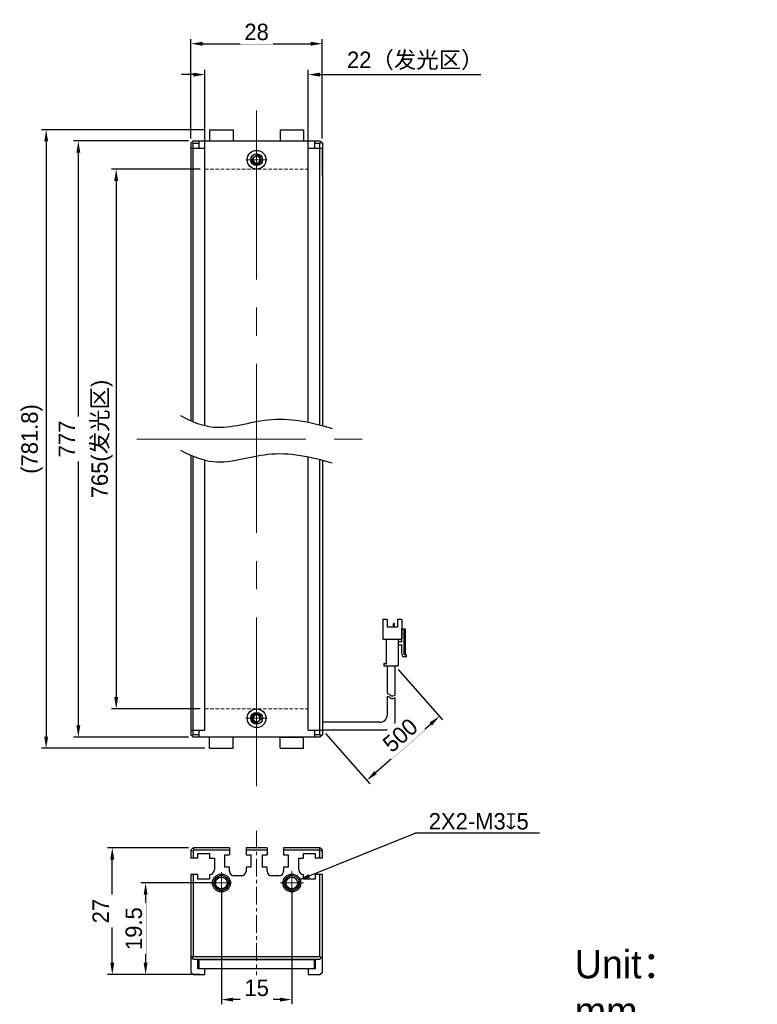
# Model space of a CAD drawing. Header units: inches. Extents: x -2715 to -2558, y -673 to -464.
import ezdxf

# ---------------------------------------------------------------- set-up
doc = ezdxf.new("R2010")
doc.units = ezdxf.units.IN
doc.header["$LTSCALE"] = 3
doc.header["$MEASUREMENT"] = 0
doc.header["$PDSIZE"] = -5
for name, pattern in [('CENTERX2', [4, 2.5, -0.5, 0.5, -0.5]), ('DASHED2', [0.375, 0.25, -0.125]), ('点画线', [18, 12, -2, 2, -2])]:
    doc.linetypes.add(name, pattern=pattern)
doc.layers.get('Defpoints').update_dxf_attribs({"lineweight": 18})
for name, color, linetype, lineweight in [('中心线', 1, 'CENTERX2', 20), ('中心线层', 1, '点画线', 18), ('尺寸线层', 3, 'Continuous', 18), ('明细栏文字', 6, 'Continuous', 18), ('粗实线', 7, 'Continuous', 30), ('虚线', 6, 'DASHED2', 18)]:
    doc.layers.add(name, color=color, linetype=linetype, lineweight=lineweight)
doc.styles.get("Standard").update_dxf_attribs({"font": '兰亭黑 GBK.TTF'})
doc.dimstyles.new('CST Standard', dxfattribs={"dimtxt": 3.5, "dimasz": 2.5, "dimexe": 1, "dimexo": 1, "dimgap": 0.6, "dimtad": 1, "dimtoh": 1, "dimdsep": 46, "dimtxsty": 'Standard', "dimcen": -2.5, "dimdle": 5, "dimclrd": 8, "dimclre": 8, "dimadec": 1, "dimazin": 2, "dimtfac": 1, "dimtofl": 0, "dimtmove": 0, "dimatfit": 0, "dimfxl": 1, "dimtolj": 1, "dimarcsym": 0})

# ---------------------------------------------------------------- blocks, each defined once
blk = doc.blocks.new('*D147')
at = {"layer": 'Defpoints', "color": 0}
for p in [(-2676.04, -495.43), (-2694.93, -610.43), (-2676.04, -610.43)]:
    blk.add_point(p, dxfattribs=at)
at = {"layer": '尺寸线层', "color": 8, "linetype": 'Continuous', "lineweight": -2, "ltscale": 3}
for p, q in [((-2677.04, -495.43), (-2695.93, -495.43)), ((-2694.93, -497.93), (-2694.93, -607.93)), ((-2677.04, -610.43), (-2695.93, -610.43))]:
    blk.add_line(p, q, dxfattribs=at)
at = {"layer": '尺寸线层', "color": 8}
for points in [[(-2694.52, -497.93), (-2695.35, -497.93), (-2694.93, -495.43)], [(-2695.35, -607.93), (-2694.52, -607.93), (-2694.93, -610.43)]]:
    blk.add_solid(points, dxfattribs=at)
at = {"layer": '尺寸线层', "color": 0, "ltscale": 3, "insert": (-2697.94, -552.93), "char_height": 3.5, "attachment_point": 5, "rotation": 90, "bg_fill": 3, "box_fill_scale": 1.25, "bg_fill_color": 9, "bg_fill_true_color": 13158600, "bg_fill_transparency": 0}
blk.add_mtext('\\A1;765(发光区)', dxfattribs=at)
blk = doc.blocks.new('*D148')
at = {"layer": 'Defpoints', "color": 0}
for p in [(-2678.54, -489.43), (-2703, -616.43), (-2678.54, -616.43)]:
    blk.add_point(p, dxfattribs=at)
at = {"layer": '尺寸线层', "color": 8, "linetype": 'Continuous', "lineweight": -2, "ltscale": 3}
for p, q in [((-2679.54, -489.43), (-2704, -489.43)), ((-2703, -491.93), (-2703, -613.93)), ((-2679.54, -616.43), (-2704, -616.43))]:
    blk.add_line(p, q, dxfattribs=at)
at = {"layer": '尺寸线层', "color": 8}
for points in [[(-2702.58, -491.93), (-2703.41, -491.93), (-2703, -489.43)], [(-2703.41, -613.93), (-2702.58, -613.93), (-2703, -616.43)]]:
    blk.add_solid(points, dxfattribs=at)
at = {"layer": '尺寸线层', "color": 0, "ltscale": 3, "insert": (-2705.43, -552.93), "char_height": 3.5, "attachment_point": 5, "rotation": 90, "bg_fill": 3, "box_fill_scale": 1.25, "bg_fill_color": 9, "bg_fill_true_color": 13158600, "bg_fill_transparency": 0}
blk.add_mtext('\\A1;777', dxfattribs=at)
blk = doc.blocks.new('*D149')
at = {"layer": 'Defpoints', "color": 0}
for p in [(-2654.04, -475.29), (-2676.04, -495.43), (-2654.04, -495.43)]:
    blk.add_point(p, dxfattribs=at)
at = {"layer": '尺寸线层', "color": 8, "linetype": 'Continuous', "lineweight": -2, "ltscale": 3}
for p, q in [((-2678.54, -475.29), (-2681.04, -475.29)), ((-2676.04, -494.43), (-2676.04, -474.29)), ((-2654.04, -494.43), (-2654.04, -474.29)), ((-2651.54, -475.29), (-2617.3, -475.29))]:
    blk.add_line(p, q, dxfattribs=at)
at = {"layer": '尺寸线层', "color": 8}
for points in [[(-2678.54, -475.71), (-2678.54, -474.88), (-2676.04, -475.29)], [(-2651.54, -474.88), (-2651.54, -475.71), (-2654.04, -475.29)]]:
    blk.add_solid(points, dxfattribs=at)
at = {"layer": '尺寸线层', "color": 0, "ltscale": 3, "insert": (-2631.25, -472.37), "char_height": 3.5, "attachment_point": 5, "bg_fill": 3, "box_fill_scale": 1.25, "bg_fill_color": 9, "bg_fill_true_color": 13158600, "bg_fill_transparency": 0}
blk.add_mtext('\\A1;22（发光区）', dxfattribs=at)
blk = doc.blocks.new('*D150')
at = {"layer": 'Defpoints', "color": 0}
for p in [(-2651.04, -468.71), (-2679.04, -489.93), (-2651.04, -489.93)]:
    blk.add_point(p, dxfattribs=at)
at = {"layer": '尺寸线层', "color": 8, "linetype": 'Continuous', "lineweight": -2, "ltscale": 3}
for p, q in [((-2679.04, -488.93), (-2679.04, -467.71)), ((-2651.04, -488.93), (-2651.04, -467.71)), ((-2676.54, -468.71), (-2653.54, -468.71))]:
    blk.add_line(p, q, dxfattribs=at)
at = {"layer": '尺寸线层', "color": 8}
for points in [[(-2676.54, -468.3), (-2676.54, -469.13), (-2679.04, -468.71)], [(-2653.54, -469.13), (-2653.54, -468.3), (-2651.04, -468.71)]]:
    blk.add_solid(points, dxfattribs=at)
at = {"layer": '尺寸线层', "color": 0, "ltscale": 3, "insert": (-2665.04, -466.22), "char_height": 3.5, "attachment_point": 5, "bg_fill": 3, "box_fill_scale": 1.25, "bg_fill_color": 9, "bg_fill_true_color": 13158600, "bg_fill_transparency": 0}
blk.add_mtext('\\A1;28', dxfattribs=at)
blk = doc.blocks.new('*D151')
at = {"layer": 'Defpoints', "color": 0}
for p in [(-2675.04, -487.03), (-2709.85, -618.83), (-2675.04, -618.83)]:
    blk.add_point(p, dxfattribs=at)
at = {"layer": '尺寸线层', "color": 8, "linetype": 'Continuous', "lineweight": -2, "ltscale": 3}
for p, q in [((-2676.04, -487.03), (-2710.85, -487.03)), ((-2709.85, -489.53), (-2709.85, -616.33)), ((-2676.04, -618.83), (-2710.85, -618.83))]:
    blk.add_line(p, q, dxfattribs=at)
at = {"layer": '尺寸线层', "color": 8}
for points in [[(-2709.43, -489.53), (-2710.27, -489.53), (-2709.85, -487.03)], [(-2710.27, -616.33), (-2709.43, -616.33), (-2709.85, -618.83)]]:
    blk.add_solid(points, dxfattribs=at)
at = {"layer": '尺寸线层', "color": 0, "ltscale": 3, "insert": (-2712.86, -552.93), "char_height": 3.5, "attachment_point": 5, "rotation": 90, "bg_fill": 3, "box_fill_scale": 1.25, "bg_fill_color": 9, "bg_fill_true_color": 13158600, "bg_fill_transparency": 0}
blk.add_mtext('\\A1;(781.8)', dxfattribs=at)
blk = doc.blocks.new('*D152')
at = {"layer": 'Defpoints', "color": 0}
for p in [(-2635.55, -601.28), (-2626.09, -612.01), (-2651.04, -614.93)]:
    blk.add_point(p, dxfattribs=at)
at = {"layer": '尺寸线层', "color": 8, "linetype": 'Continuous', "lineweight": -2, "ltscale": 3}
for p, q in [((-2634.89, -602.03), (-2625.43, -612.76)), ((-2639.7, -624.01), (-2627.97, -613.66)), ((-2650.37, -615.68), (-2640.91, -626.41))]:
    blk.add_line(p, q, dxfattribs=at)
at = {"layer": '尺寸线层', "color": 8}
for points in [[(-2627.69, -613.97), (-2628.24, -613.35), (-2626.09, -612.01)], [(-2639.98, -623.69), (-2639.42, -624.32), (-2641.58, -625.66)]]:
    blk.add_solid(points, dxfattribs=at)
at = {"layer": '尺寸线层', "color": 0, "ltscale": 3, "insert": (-2634.44, -616.05), "char_height": 3.5, "attachment_point": 5, "rotation": 41.4018, "bg_fill": 3, "box_fill_scale": 1.25, "bg_fill_color": 9, "bg_fill_true_color": 13158600, "bg_fill_transparency": 0}
blk.add_mtext('\\A1;500', dxfattribs=at)
blk = doc.blocks.new('*D153')
at = {"layer": 'Defpoints', "color": 0}
for p in [(-2672.54, -647.52), (-2657.54, -647.52), (-2672.54, -672.37)]:
    blk.add_point(p, dxfattribs=at)
at = {"layer": '尺寸线层', "color": 8, "linetype": 'Continuous', "lineweight": -2, "ltscale": 3}
for p, q in [((-2672.54, -648.52), (-2672.54, -673.37)), ((-2657.54, -648.52), (-2657.54, -673.37)), ((-2660.04, -672.37), (-2670.04, -672.37))]:
    blk.add_line(p, q, dxfattribs=at)
at = {"layer": '尺寸线层', "color": 8}
for points in [[(-2670.04, -671.96), (-2670.04, -672.79), (-2672.54, -672.37)], [(-2660.04, -672.79), (-2660.04, -671.96), (-2657.54, -672.37)]]:
    blk.add_solid(points, dxfattribs=at)
at = {"layer": '尺寸线层', "color": 0, "ltscale": 3, "insert": (-2665.02, -669.88), "char_height": 3.5, "attachment_point": 5, "bg_fill": 3, "box_fill_scale": 1.25, "bg_fill_color": 9, "bg_fill_true_color": 13158600, "bg_fill_transparency": 0}
blk.add_mtext('\\A1;15', dxfattribs=at)
blk = doc.blocks.new('*D154')
at = {"layer": 'Defpoints', "color": 0}
for p in [(-2672.54, -647.52), (-2688.67, -667.02), (-2676.04, -667.02)]:
    blk.add_point(p, dxfattribs=at)
at = {"layer": '尺寸线层', "color": 8, "linetype": 'Continuous', "lineweight": -2, "ltscale": 3}
for p, q in [((-2673.54, -647.52), (-2689.67, -647.52)), ((-2688.67, -650.02), (-2688.67, -664.52)), ((-2677.04, -667.02), (-2689.67, -667.02))]:
    blk.add_line(p, q, dxfattribs=at)
at = {"layer": '尺寸线层', "color": 8}
for points in [[(-2688.26, -650.02), (-2689.09, -650.02), (-2688.67, -647.52)], [(-2689.09, -664.52), (-2688.26, -664.52), (-2688.67, -667.02)]]:
    blk.add_solid(points, dxfattribs=at)
at = {"layer": '尺寸线层', "color": 0, "ltscale": 3, "insert": (-2691.17, -657.25), "char_height": 3.5, "attachment_point": 5, "rotation": 90, "bg_fill": 3, "box_fill_scale": 1.25, "bg_fill_color": 9, "bg_fill_true_color": 13158600, "bg_fill_transparency": 0}
blk.add_mtext('\\A1;19.5', dxfattribs=at)
blk = doc.blocks.new('*D155')
at = {"layer": 'Defpoints', "color": 0}
for p in [(-2658.93, -648.08), (-2656.15, -646.96)]:
    blk.add_point(p, dxfattribs=at)
at = {"layer": '尺寸线层', "color": 8, "linetype": 'Continuous', "lineweight": -2, "ltscale": 3}
blk.add_line((-2653.83, -646.02), (-2631.25, -636.9), dxfattribs=at)
at = {"layer": '尺寸线层', "color": 8, "linetype": 'Continuous', "ltscale": 3}
for p, q in [((-2657.54, -650.02), (-2657.54, -645.02)), ((-2660.04, -647.52), (-2655.04, -647.52))]:
    blk.add_line(p, q, dxfattribs=at)
at = {"layer": '尺寸线层', "color": 8}
blk.add_solid([(-2653.98, -645.64), (-2653.67, -646.41), (-2656.15, -646.96)], dxfattribs=at)
at = {"layer": '尺寸线层', "color": 0, "ltscale": 3, "insert": (-2617.73, -634.4), "char_height": 3.5, "attachment_point": 5, "bg_fill": 3, "box_fill_scale": 1.25, "bg_fill_color": 9, "bg_fill_true_color": 13158600, "bg_fill_transparency": 0}
blk.add_mtext('\\A1;\\A1;2X2-M3{\\fGDT|b0|i0|c0|p2;\\C0;x}5', dxfattribs=at)
at = {"layer": '尺寸线层', "color": 8, "linetype": 'Continuous', "lineweight": -2, "ltscale": 3}
blk.add_line((-2604.81, -636.9), (-2631.25, -636.9), dxfattribs=at)
blk = doc.blocks.new('*D156')
at = {"layer": 'Defpoints', "color": 0}
for p in [(-2695.77, -640.02), (-2678.54, -640.02), (-2678.54, -667.02)]:
    blk.add_point(p, dxfattribs=at)
at = {"layer": '尺寸线层', "color": 8, "linetype": 'Continuous', "lineweight": -2, "ltscale": 3}
for p, q in [((-2679.54, -640.02), (-2696.77, -640.02)), ((-2695.77, -664.52), (-2695.77, -642.52)), ((-2679.54, -667.02), (-2696.77, -667.02))]:
    blk.add_line(p, q, dxfattribs=at)
at = {"layer": '尺寸线层', "color": 8}
for points in [[(-2695.35, -642.52), (-2696.19, -642.52), (-2695.77, -640.02)], [(-2696.19, -664.52), (-2695.35, -664.52), (-2695.77, -667.02)]]:
    blk.add_solid(points, dxfattribs=at)
at = {"layer": '尺寸线层', "color": 0, "ltscale": 3, "insert": (-2698.24, -653.52), "char_height": 3.5, "attachment_point": 5, "rotation": 90, "bg_fill": 3, "box_fill_scale": 1.25, "bg_fill_color": 9, "bg_fill_true_color": 13158600, "bg_fill_transparency": 0}
blk.add_mtext('\\A1;27', dxfattribs=at)

msp = doc.modelspace()

# ---------------------------------------------------------------- linework, layer by layer
at = {"layer": '中心线', "color": 0, "ltscale": 0.5}
msp.add_line((-2665.036, -636.378), (-2665.036, -670.814), dxfattribs=at)
at = {"layer": '中心线层', "color": 0}
for p, q in [((-2665.036, -626.93), (-2665.036, -478.93)), ((-2690.536, -552.93), (-2639.536, -552.93))]:
    msp.add_line(p, q, dxfattribs=at)
at = {"layer": '中心线层', "color": 0, "ltscale": 0.05}
for p, q in [((-2665.036, -495.713), (-2665.036, -491.147)), ((-2665.036, -614.713), (-2665.036, -610.147)), ((-2674.818, -647.522), (-2670.253, -647.522)), ((-2659.818, -647.522), (-2655.253, -647.522))]:
    msp.add_line(p, q, dxfattribs=at)
at = {"layer": '中心线层', "color": 0, "ltscale": 0.2}
for p, q in [((-2665.036, -495.713), (-2665.036, -491.98)), ((-2667.318, -493.43), (-2662.753, -493.43)), ((-2667.318, -612.43), (-2662.753, -612.43)), ((-2665.036, -614.713), (-2665.036, -610.98)), ((-2672.536, -645.239), (-2672.536, -649.805)), ((-2657.536, -645.239), (-2657.536, -649.805)), ((-2674.818, -647.522), (-2671.086, -647.522)), ((-2659.818, -647.522), (-2656.086, -647.522))]:
    msp.add_line(p, q, dxfattribs=at)
at = {"layer": '粗实线', "color": 0, "ltscale": 3}
for p, q in [((-2675.036, -487.03), (-2675.036, -489.43)), ((-2675.036, -487.03), (-2670.036, -487.03)), ((-2670.036, -487.03), (-2670.036, -489.43)), ((-2660.036, -487.03), (-2660.036, -489.43)), ((-2660.036, -487.03), (-2655.036, -487.03)), ((-2655.036, -487.03), (-2655.036, -489.43)), ((-2675.036, -618.83), (-2675.036, -616.43)), ((-2670.036, -618.83), (-2670.036, -616.43)), ((-2660.036, -618.83), (-2660.036, -616.43)), ((-2660.036, -616.43), (-2655.036, -616.43)), ((-2655.036, -618.83), (-2655.036, -616.43)), ((-2675.036, -618.83), (-2670.036, -618.83)), ((-2660.036, -618.83), (-2655.036, -618.83))]:
    msp.add_line(p, q, dxfattribs=at)
at = {"layer": '粗实线', "color": 0, "linetype": 'Continuous'}
for p, q in [((-2679.036, -489.93), (-2678.536, -489.43)), ((-2678.786, -489.68), (-2678.536, -489.93)), ((-2678.536, -489.43), (-2651.536, -489.43)), ((-2678.536, -489.93), (-2677.336, -489.93)), ((-2677.336, -489.43), (-2677.336, -490.93)), ((-2652.736, -489.43), (-2652.736, -490.93)), ((-2652.736, -489.93), (-2651.536, -489.93)), ((-2651.536, -489.43), (-2651.036, -489.93)), ((-2651.536, -489.93), (-2651.286, -489.68)), ((-2679.036, -490.93), (-2676.036, -490.93)), ((-2654.036, -490.93), (-2651.036, -490.93)), ((-2651.036, -496.705), (-2651.036, -490.93)), ((-2654.036, -614.93), (-2654.036, -556.678)), ((-2637.245, -591.394), (-2638.173, -591.394)), ((-2638.173, -591.394), (-2638.173, -595.435)), ((-2637.245, -591.394), (-2637.245, -593.032)), ((-2634.132, -591.394), (-2635.06, -591.394)), ((-2635.06, -591.394), (-2635.06, -593.032)), ((-2634.132, -591.394), (-2634.132, -595.435)), ((-2635.06, -593.032), (-2637.245, -593.032)), ((-2635.88, -593.032), (-2635.88, -592.279)), ((-2635.743, -592.224), (-2635.825, -592.224)), ((-2635.688, -593.032), (-2635.688, -592.279)), ((-2634.132, -593.36), (-2633.422, -593.36)), ((-2634.077, -596.2), (-2634.077, -593.36)), ((-2633.695, -593.36), (-2633.695, -598.712)), ((-2633.422, -593.36), (-2633.422, -598.821)), ((-2638.064, -595.544), (-2634.241, -595.544)), ((-2637.409, -595.653), (-2637.409, -600.732)), ((-2634.897, -595.653), (-2634.897, -601.278)), ((-2634.077, -594.015), (-2634.132, -594.015)), ((-2634.787, -596.09), (-2634.077, -596.09)), ((-2634.077, -596.855), (-2634.787, -596.855)), ((-2634.077, -598.493), (-2634.077, -596.746)), ((-2633.914, -599.367), (-2634.077, -598.493)), ((-2633.204, -599.367), (-2633.914, -599.367)), ((-2633.586, -598.821), (-2633.204, -598.821)), ((-2633.204, -598.821), (-2633.204, -599.367)), ((-2637.955, -600.841), (-2637.955, -601.278)), ((-2637.955, -601.278), (-2634.897, -601.278)), ((-2637.845, -600.732), (-2637.409, -600.732)), ((-2637.19, -607.154), (-2637.19, -601.278)), ((-2635.552, -607.453), (-2635.552, -601.278)), ((-2637.19, -611.654), (-2637.19, -607.715)), ((-2635.552, -613.292), (-2635.552, -608.014)), ((-2638.828, -613.292), (-2651.036, -613.292)), ((-2679.036, -614.93), (-2676.036, -614.93)), ((-2679.036, -615.93), (-2678.536, -616.43)), ((-2678.536, -615.93), (-2678.786, -616.18)), ((-2677.336, -615.93), (-2678.536, -615.93)), ((-2651.536, -616.43), (-2678.536, -616.43)), ((-2677.336, -614.93), (-2677.336, -616.43)), ((-2654.036, -614.93), (-2651.036, -614.93)), ((-2652.736, -614.93), (-2652.736, -616.43)), ((-2651.536, -615.93), (-2652.736, -615.93)), ((-2651.286, -616.18), (-2651.536, -615.93)), ((-2651.036, -615.93), (-2651.536, -616.43)), ((-2637.19, -614.93), (-2651.036, -614.93)), ((-2678.536, -640.022), (-2679.036, -640.522)), ((-2679.036, -640.522), (-2678.536, -640.729)), ((-2679.036, -640.522), (-2679.036, -642.222)), ((-2670.786, -640.022), (-2678.536, -640.022)), ((-2678.536, -640.022), (-2678.329, -640.522)), ((-2678.329, -640.522), (-2678.536, -640.729)), ((-2678.536, -640.729), (-2678.536, -642.222)), ((-2670.786, -640.522), (-2678.329, -640.522)), ((-2677.536, -641.222), (-2675.036, -641.222)), ((-2677.536, -642.222), (-2677.536, -641.222)), ((-2675.036, -641.222), (-2675.036, -642.222)), ((-2671.786, -641.522), (-2670.786, -641.522)), ((-2671.786, -644.122), (-2671.786, -641.522)), ((-2670.786, -640.022), (-2670.786, -641.522)), ((-2662.786, -640.022), (-2667.286, -640.022)), ((-2667.286, -640.022), (-2667.286, -641.522)), ((-2662.786, -640.522), (-2667.286, -640.522)), ((-2667.286, -641.522), (-2666.286, -641.522)), ((-2666.286, -641.522), (-2666.286, -644.122)), ((-2663.786, -641.522), (-2662.786, -641.522)), ((-2663.786, -644.122), (-2663.786, -641.522)), ((-2662.786, -640.022), (-2662.786, -641.522)), ((-2651.536, -640.022), (-2659.286, -640.022)), ((-2659.286, -640.022), (-2659.286, -641.522)), ((-2651.743, -640.522), (-2659.286, -640.522)), ((-2659.286, -641.522), (-2658.286, -641.522)), ((-2658.286, -641.522), (-2658.286, -644.122)), ((-2655.036, -641.222), (-2652.536, -641.222)), ((-2655.036, -642.222), (-2655.036, -641.222)), ((-2652.536, -641.222), (-2652.536, -642.222)), ((-2651.536, -640.022), (-2651.743, -640.522)), ((-2651.536, -640.729), (-2651.743, -640.522)), ((-2651.036, -640.522), (-2651.536, -640.022)), ((-2651.036, -640.522), (-2651.536, -640.729)), ((-2651.536, -642.222), (-2651.536, -640.729)), ((-2651.036, -642.222), (-2651.036, -640.522)), ((-2677.536, -642.222), (-2679.036, -642.222)), ((-2675.036, -642.222), (-2674.036, -642.222)), ((-2674.036, -642.222), (-2674.036, -644.722)), ((-2656.036, -642.222), (-2655.036, -642.222)), ((-2656.036, -644.722), (-2656.036, -642.222)), ((-2651.036, -642.222), (-2652.536, -642.222)), ((-2677.536, -645.722), (-2679.036, -645.722)), ((-2679.036, -645.722), (-2679.036, -666.522)), ((-2678.536, -645.722), (-2678.536, -663.219)), ((-2677.536, -646.722), (-2677.536, -645.722)), ((-2675.036, -645.722), (-2675.036, -646.722)), ((-2670.786, -644.122), (-2671.786, -644.122)), ((-2670.786, -645.022), (-2670.786, -644.122)), ((-2668.286, -646.022), (-2669.786, -646.022)), ((-2666.286, -644.122), (-2667.286, -644.122)), ((-2667.286, -644.122), (-2667.286, -645.022)), ((-2662.786, -644.122), (-2663.786, -644.122)), ((-2662.786, -645.022), (-2662.786, -644.122)), ((-2660.286, -646.022), (-2661.786, -646.022)), ((-2658.286, -644.122), (-2659.286, -644.122)), ((-2659.286, -644.122), (-2659.286, -645.022)), ((-2655.036, -646.722), (-2655.036, -645.722)), ((-2652.536, -645.722), (-2652.536, -646.722)), ((-2651.036, -645.722), (-2652.536, -645.722)), ((-2651.536, -663.219), (-2651.536, -645.722)), ((-2651.036, -666.522), (-2651.036, -645.722)), ((-2675.036, -646.722), (-2677.536, -646.722)), ((-2652.536, -646.722), (-2655.036, -646.722)), ((-2679.036, -663.219), (-2678.536, -663.719)), ((-2678.786, -663.469), (-2678.536, -663.219)), ((-2678.536, -663.219), (-2651.536, -663.219)), ((-2678.536, -663.719), (-2651.536, -663.719)), ((-2677.536, -665.822), (-2677.536, -663.719)), ((-2676.036, -663.819), (-2677.536, -663.819)), ((-2652.736, -663.919), (-2677.336, -663.921)), ((-2677.336, -663.921), (-2677.336, -665.822)), ((-2676.036, -663.719), (-2676.036, -663.819)), ((-2654.036, -663.719), (-2654.036, -663.819)), ((-2654.036, -663.819), (-2652.536, -663.819)), ((-2652.736, -665.822), (-2652.736, -663.919)), ((-2652.536, -663.719), (-2652.536, -665.822)), ((-2651.536, -663.719), (-2651.036, -663.219)), ((-2651.536, -663.219), (-2651.286, -663.469)), ((-2679.036, -666.522), (-2678.536, -667.022)), ((-2678.536, -667.022), (-2676.036, -667.022)), ((-2652.536, -665.822), (-2677.536, -665.822)), ((-2676.036, -667.022), (-2676.036, -665.822)), ((-2654.036, -665.822), (-2654.036, -667.022)), ((-2654.036, -667.022), (-2651.536, -667.022)), ((-2651.536, -667.022), (-2651.036, -666.522))]:
    msp.add_line(p, q, dxfattribs=at)
at = {"layer": '粗实线', "color": 0, "ltscale": 3}
for centre in [(-2665.036, -493.43), (-2665.036, -612.43)]:
    msp.add_circle(centre, 2, dxfattribs=at)
at = {"layer": '粗实线', "color": 0, "linetype": 'Continuous'}
for centre, radius in [((-2665.036, -493.43), 1.25), ((-2665.036, -493.43), 0.8), ((-2665.036, -612.43), 1.25), ((-2665.036, -612.43), 0.8), ((-2672.536, -647.522), 1.9), ((-2672.536, -647.522), 1.6), ((-2657.536, -647.522), 1.9), ((-2657.536, -647.522), 1.6), ((-2672.536, -647.522), 1.25), ((-2657.536, -647.522), 1.25)]:
    msp.add_circle(centre, radius, dxfattribs=at)
for centre, radius, start, end in [((-2665.036, -493.43), 1, 165, 105), ((-2665.036, -493.43), 0.733, 25.93215, 154.21767), ((-2665.036, -493.43), 0.733, 205.78233, 334.06785), ((-2635.825, -592.279), 0.0546, 90, 180), ((-2635.743, -592.279), 0.0546, 0, 90), ((-2638.064, -595.435), 0.109, 180, 270), ((-2637.518, -595.653), 0.109, 0, 90), ((-2634.787, -595.653), 0.109, 90, 180), ((-2634.241, -595.435), 0.109, 270, 0), ((-2634.787, -595.981), 0.109, 180, 270), ((-2634.787, -596.964), 0.109, 90, 180), ((-2633.586, -598.712), 0.109, 180, 270), ((-2637.845, -600.841), 0.109, 90, 180), ((-2665.036, -612.43), 1, 345, 285), ((-2665.036, -612.43), 0.733, 25.78233, 154.06785), ((-2638.828, -611.654), 1.638, 270, 0), ((-2665.036, -612.43), 0.733, 205.93215, 334.21767), ((-2637.19, -613.292), 1.638, 270, 0), ((-2675.036, -644.722), 1, 270, 0), ((-2672.536, -647.522), 1.5, 75, 15), ((-2669.786, -645.022), 1, 180, 270), ((-2668.286, -645.022), 1, 270, 0), ((-2661.786, -645.022), 1, 180, 270), ((-2660.286, -645.022), 1, 270, 0), ((-2657.536, -647.522), 1.5, 75, 15), ((-2655.036, -644.722), 1, 180, 270)]:
    msp.add_arc(centre, radius, start, end, dxfattribs=at)
for points, knots in [([(-2665.696, -493.111), (-2665.72, -493.16), (-2665.752, -493.266), (-2665.762, -493.375), (-2665.762, -493.43)], [0, 0, 0, 0, 659.1240433, 1318.879498, 1318.879498, 1318.879498, 1318.879498]), ([(-2665.762, -493.43), (-2665.762, -493.485), (-2665.752, -493.594), (-2665.72, -493.7), (-2665.696, -493.749)], [0, 0, 0, 0, 658.8331616, 1317.0452329, 1317.0452329, 1317.0452329, 1317.0452329]), ([(-2664.309, -493.43), (-2664.309, -493.375), (-2664.319, -493.265), (-2664.352, -493.159), (-2664.376, -493.109)], [0, 0, 0, 0, 659.7098693, 1318.7839404, 1318.7839404, 1318.7839404, 1318.7839404]), ([(-2664.376, -493.751), (-2664.352, -493.701), (-2664.319, -493.595), (-2664.309, -493.485), (-2664.309, -493.43)], [0, 0, 0, 0, 658.1506721, 1316.9461314, 1316.9461314, 1316.9461314, 1316.9461314]), ([(-2637.409, -600.732), (-2637.407, -600.733), (-2637.402, -600.739), (-2637.392, -600.749), (-2637.377, -600.764), (-2637.359, -600.781), (-2637.34, -600.801), (-2637.32, -600.821), (-2637.306, -600.834), (-2637.299, -600.841)], [0, 0, 0, 0, 102.9106889, 364.6431649, 728.5162355, 1157.6843306, 1626.4259459, 2113.1609092, 2596.4637189, 2596.4637189, 2596.4637189, 2596.4637189]), ([(-2637.19, -607.154), (-2637.06, -607.174), (-2636.76, -607.283), (-2636.244, -607.804), (-2635.813, -607.64), (-2635.552, -607.453)], [0, 0, 0, 0, 278.1275578, 655.2679536, 1208.5614954, 1208.5614954, 1208.5614954, 1208.5614954]), ([(-2637.19, -607.715), (-2637.06, -607.735), (-2636.76, -607.844), (-2636.244, -608.365), (-2635.813, -608.2), (-2635.552, -608.014)], [0, 0, 0, 0, 277.7234323, 654.3158348, 1206.8054287, 1206.8054287, 1206.8054287, 1206.8054287]), ([(-2665.696, -612.109), (-2665.72, -612.159), (-2665.752, -612.265), (-2665.762, -612.375), (-2665.762, -612.43)], [0, 0, 0, 0, 379.2812209, 758.9340219, 758.9340219, 758.9340219, 758.9340219]), ([(-2665.762, -612.43), (-2665.762, -612.485), (-2665.752, -612.595), (-2665.72, -612.701), (-2665.696, -612.751)], [0, 0, 0, 0, 379.0642281, 757.7631316, 757.7631316, 757.7631316, 757.7631316]), ([(-2664.31, -612.43), (-2664.31, -612.375), (-2664.32, -612.266), (-2664.352, -612.16), (-2664.376, -612.111)], [0, 0, 0, 0, 381.7766283, 763.193351, 763.193351, 763.193351, 763.193351]), ([(-2664.376, -612.749), (-2664.352, -612.7), (-2664.32, -612.594), (-2664.31, -612.485), (-2664.31, -612.43)], [0, 0, 0, 0, 380.8411279, 762.0470847, 762.0470847, 762.0470847, 762.0470847])]:
    msp.add_open_spline(points, degree=3, knots=knots, dxfattribs=at)
at = {"layer": '虚线', "color": 0}
for p, q in [((-2676.036, -495.43), (-2654.036, -495.43)), ((-2676.036, -610.43), (-2654.036, -610.43))]:
    msp.add_line(p, q, dxfattribs=at)

# ---------------------------------------------------------------- texts
at = {"layer": '明细栏文字', "color": 0, "ltscale": 3, "insert": (-2597.291, -661.834), "char_height": 6, "width": 32.50612, "attachment_point": 1}
msp.add_mtext('Unit：mm', dxfattribs=at)

# ---------------------------------------------------------------- next in the draw order: dimensions: what is measured, and where the dimension line sits
at = {"layer": '尺寸线层', "color": 0, "ltscale": 3}
dim = msp.add_linear_dim(base=(-2694.934, -610.43), p1=(-2676.036, -495.43), p2=(-2676.036, -610.43), angle=270, text='765(发光区)', dimstyle='CST Standard', override={"dimscale": 1, "dimpost": '（发光区）', "dimsah": 1, "dimtfill": 1}, dxfattribs=at)
dim.commit()
dim.dimension.update_dxf_attribs({"geometry": '*D147', "text_midpoint": (-2697.944, -552.93)})
dim = msp.add_linear_dim(base=(-2626.091, -612.009), p1=(-2651.036, -614.93), p2=(-2635.552, -601.278), angle=41.40184, text='500', dimstyle='CST Standard', override={"dimscale": 1, "dimpost": '\\X', "dimsah": 1, "dimtfill": 1}, dxfattribs=at)
dim.commit()
dim.dimension.update_dxf_attribs({"geometry": '*D152', "text_midpoint": (-2632.792, -617.917), "dimtype": 160})
dim = msp.add_linear_dim(base=(-2672.536, -672.372), p1=(-2657.536, -647.522), p2=(-2672.536, -647.522), dimstyle='CST Standard', override={"dimscale": 1, "dimpost": '\\X', "dimsah": 1, "dimtfill": 1, "dimtzin": 8}, dxfattribs=at)
dim.commit()
dim.dimension.update_dxf_attribs({"geometry": '*D153', "text_midpoint": (-2665.022, -672.372), "dimtype": 160})

# ---------------------------------------------------------------- next in the draw order: linework, layer by layer
at = {"layer": '粗实线', "color": 0, "linetype": 'Continuous'}
for p, q in [((-2651.536, -615.93), (-2651.536, -557.285)), ((-2651.036, -557.421), (-2651.036, -615.93))]:
    msp.add_line(p, q, dxfattribs=at)

# ---------------------------------------------------------------- next in the draw order: dimensions: what is measured, and where the dimension line sits
at = {"layer": '尺寸线层', "color": 0, "ltscale": 3}
dim = msp.add_linear_dim(base=(-2702.997, -616.43), p1=(-2678.536, -489.43), p2=(-2678.536, -616.43), angle=270, text='777', dimstyle='CST Standard', override={"dimscale": 1, "dimpost": '\\X', "dimsah": 1, "dimtfill": 1}, dxfattribs=at)
dim.commit()
dim.dimension.update_dxf_attribs({"geometry": '*D148', "text_midpoint": (-2705.429, -552.93)})
dim = msp.add_diameter_dim_2p(p1=(-2658.927, -648.084), p2=(-2656.145, -646.96), text='\\A1;2X2-M3{\\fGDT|b0|i0|c0|p2;\\C0;x}5', dimstyle='CST Standard', override={"dimscale": 1, "dimpost": '2X2-M<>深5\\X(此处端板螺丝可根据需要拆装)', "dimtxsty": 'Standard', "dimsah": 1, "dimtfill": 1, "dimtzin": 8}, dxfattribs=at)
dim.commit()
dim.dimension.update_dxf_attribs({"geometry": '*D155', "text_midpoint": (-2617.732, -636.9), "dimtype": 163})
dim = msp.add_linear_dim(base=(-2688.673, -667.022), p1=(-2672.536, -647.522), p2=(-2676.036, -667.022), angle=270, dimstyle='CST Standard', override={"dimscale": 1, "dimpost": '\\X', "dimsah": 1, "dimtfill": 1, "dimtzin": 8}, dxfattribs=at)
dim.commit()
dim.dimension.update_dxf_attribs({"geometry": '*D154', "text_midpoint": (-2688.673, -657.248), "dimtype": 160})

# ---------------------------------------------------------------- next in the draw order: dimensions: what is measured, and where the dimension line sits
dim = msp.add_linear_dim(base=(-2654.036, -475.292), p1=(-2676.036, -495.43), p2=(-2654.036, -495.43), dimstyle='CST Standard', override={"dimscale": 1, "dimpost": '（发光区）', "dimsah": 1, "dimtfill": 1, "dimtzin": 8}, dxfattribs=at)
dim.commit()
dim.dimension.update_dxf_attribs({"geometry": '*D149', "text_midpoint": (-2631.251, -475.292), "dimtype": 160})
dim = msp.add_linear_dim(base=(-2695.771, -640.022), p1=(-2678.536, -667.022), p2=(-2678.536, -640.022), angle=90, dimstyle='CST Standard', override={"dimsah": 1, "dimtfill": 1, "dimtzin": 8}, dxfattribs=at)
dim.commit()
dim.dimension.update_dxf_attribs({"geometry": '*D156', "text_midpoint": (-2698.24, -653.522)})

# ---------------------------------------------------------------- next in the draw order: dimensions: what is measured, and where the dimension line sits
dim = msp.add_linear_dim(base=(-2651.036, -468.714), p1=(-2679.036, -489.93), p2=(-2651.036, -489.93), dimstyle='CST Standard', override={"dimscale": 1, "dimpost": '\\X', "dimsah": 1, "dimtfill": 1, "dimtzin": 8}, dxfattribs=at)
dim.commit()
dim.dimension.update_dxf_attribs({"geometry": '*D150', "text_midpoint": (-2665.036, -468.714), "dimtype": 160})

# ---------------------------------------------------------------- next in the draw order: linework, layer by layer
at = {"layer": '粗实线', "color": 0, "linetype": 'Continuous'}
for p, q in [((-2651.536, -549.928), (-2651.536, -489.93)), ((-2651.036, -489.93), (-2651.036, -550.064)), ((-2654.036, -549.321), (-2654.036, -490.93))]:
    msp.add_line(p, q, dxfattribs=at)

# ---------------------------------------------------------------- next in the draw order: dimensions: what is measured, and where the dimension line sits
at = {"layer": '尺寸线层', "color": 0, "ltscale": 3}
dim = msp.add_linear_dim(base=(-2709.85, -618.83), p1=(-2675.036, -487.03), p2=(-2675.036, -618.83), angle=270, text='(781.8)', dimstyle='CST Standard', override={"dimscale": 1, "dimpost": '\\X', "dimsah": 1, "dimtfill": 1}, dxfattribs=at)
dim.commit()
dim.dimension.update_dxf_attribs({"geometry": '*D151', "text_midpoint": (-2712.859, -552.93)})

# ---------------------------------------------------------------- next in the draw order: linework, layer by layer
at = {"layer": '粗实线', "color": 0, "linetype": 'Continuous'}
for p, q in [((-2679.036, -489.93), (-2679.036, -549.065)), ((-2678.536, -549.285), (-2678.536, -489.93)), ((-2676.036, -550.14), (-2676.036, -490.93)), ((-2679.036, -556.422), (-2679.036, -615.93)), ((-2678.536, -615.93), (-2678.536, -556.642)), ((-2676.036, -614.93), (-2676.036, -557.497))]:
    msp.add_line(p, q, dxfattribs=at)
at = {"layer": '粗实线', "color": 0, "ltscale": 3}
for points, knots in [([(-2681.256, -547.918), (-2679.091, -549.161), (-2672.835, -551.701), (-2661.976, -547.467), (-2653.355, -549.34), (-2648.939, -550.673)], [0, 0, 0, 0, 302.8539201, 773.3169945, 1332.9338152, 1332.9338152, 1332.9338152, 1332.9338152]), ([(-2681.256, -555.275), (-2679.091, -556.518), (-2672.835, -559.058), (-2661.976, -554.824), (-2653.355, -556.697), (-2648.939, -558.03)], [0, 0, 0, 0, 292.103922, 745.8676017, 1285.6204573, 1285.6204573, 1285.6204573, 1285.6204573])]:
    msp.add_open_spline(points, degree=3, knots=knots, dxfattribs=at)

doc.saveas('drawing.dxf')
